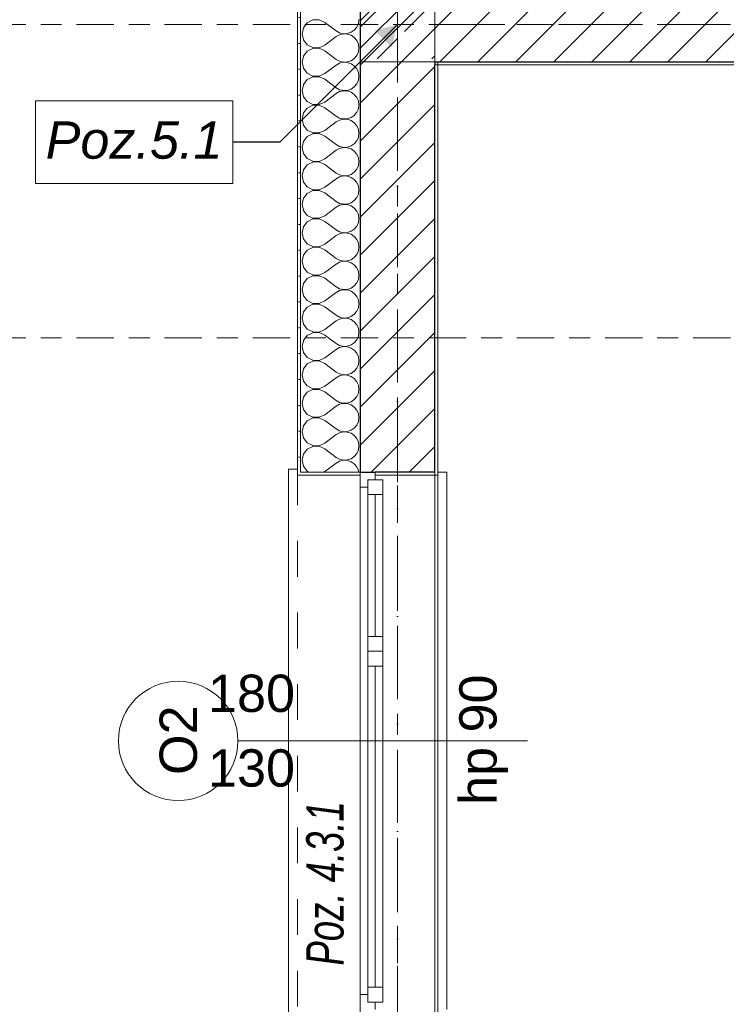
# Model space of a CAD drawing. Header units: millimetres. Extents: x -52968 to 399385, y -141133 to 110561.
# Tile 18 of 146: x 63839 to 66206, y -111775 to -108477. Entities that reach past the tile are written whole.
import ezdxf

# ---------------------------------------------------------------- set-up
doc = ezdxf.new("R2010")
doc.units = ezdxf.units.MM
for name, pattern in [('SIM-Wegliniec-21.07.2025-Parter$0$Kropki i Kreski', [360, 180, -90, 0, -90]), ('SIM-Wegliniec-21.07.2025-Parter$0$Przerywana', [240, 120, -120]), ('SIM-Wegliniec-21.07.2025-Parter$0$Przerywana długa', [390, 250, -140]), ('SIM-Wegliniec-21.07.2025-Parter$0$Przerywana podwójnie', [295, 125, -50, 70, -50]), ('SIM-Wegliniec-21.07.2025-Parter$0$SIM-Wegliniec-11.03.2025-Parter$0$Przerywana podwójnie', [295, 125, -50, 70, -50])]:
    doc.linetypes.add(name, pattern=pattern)
doc.layers.add('_xref', color=250, linetype='Continuous')
for name, color, linetype, lineweight in [('SIM-Wegliniec-21.07.2025-Parter$0$Nowe_A-Belki-Wieniec_Nr_pióra__69', 250, 'Continuous', 0), ('SIM-Wegliniec-21.07.2025-Parter$0$Nowe_A-Belki-Wieniec_Nr_pióra__90', 250, 'Continuous', 0), ('SIM-Wegliniec-21.07.2025-Parter$0$Nowe_A-Konstrukcja Opis_Nr_pióra__58', 250, 'Continuous', 0), ('SIM-Wegliniec-21.07.2025-Parter$0$Nowe_A-Konstrukcja_Nr_pióra__1', 250, 'Continuous', 0), ('SIM-Wegliniec-21.07.2025-Parter$0$Nowe_A-Osi_Nr_pióra__20', 250, 'Continuous', 0), ('SIM-Wegliniec-21.07.2025-Parter$0$Nowe_A-Posadzki_Nr_pióra__89', 250, 'Continuous', 0), ('SIM-Wegliniec-21.07.2025-Parter$0$Nowe_A-Płyta-Grunt_Nr_pióra__89', 250, 'Continuous', 0), ('SIM-Wegliniec-21.07.2025-Parter$0$Nowe_A-Strefy-Parter_Nr_pióra__94', 250, 'Continuous', 0), ('SIM-Wegliniec-21.07.2025-Parter$0$Nowe_A-Ściany-Wewnętrzne', 250, 'Continuous', 0), ('SIM-Wegliniec-21.07.2025-Parter$0$Nowe_A-Ściany-Wewnętrzne_Nr_pióra__27', 250, 'Continuous', 0), ('SIM-Wegliniec-21.07.2025-Parter$0$Nowe_A-Ściany-Wewnętrzne_Nr_pióra__47', 250, 'Continuous', 0), ('SIM-Wegliniec-21.07.2025-Parter$0$Nowe_A-Ściany-Zewnętrzne', 250, 'Continuous', 0), ('SIM-Wegliniec-21.07.2025-Parter$0$Nowe_A-Ściany-Zewnętrzne_Nr_pióra__174', 250, 'Continuous', 0), ('SIM-Wegliniec-21.07.2025-Parter$0$Nowe_A-Ściany-Zewnętrzne_Nr_pióra__27', 250, 'Continuous', 0), ('SIM-Wegliniec-21.07.2025-Parter$0$Nowe_A-Ściany-Zewnętrzne_Nr_pióra__47', 250, 'Continuous', 0), ('SIM-Wegliniec-21.07.2025-Parter$0$Nowe_A-Ściany-Zewnętrzne_Nr_pióra__67', 250, 'Continuous', 0), ('SIM-Wegliniec-21.07.2025-Parter$0$Nowe_Okna Archicada_Nr_pióra__23', 250, 'Continuous', 0), ('SIM-Wegliniec-21.07.2025-Parter$0$Nowe_Okna Archicada_Nr_pióra__27', 250, 'Continuous', 0), ('SIM-Wegliniec-21.07.2025-Parter$0$Nowe_Okna Archicada_Nr_pióra__3', 250, 'Continuous', 0), ('SIM-Wegliniec-21.07.2025-Parter$0$Nowe_Okna Archicada_Nr_pióra__47', 250, 'Continuous', 0), ('SIM-Wegliniec-21.07.2025-Parter$0$Nowe_SIM-Wegliniec-11.03.2025-Parter$0$Nowe_A-Osi_Nr_pióra__20_Nr_pióra__1', 250, 'Continuous', 0), ('SIM-Wegliniec-21.07.2025-Parter$0$Nowe_Znaczniki okien Archicada_Nr_pióra__2', 250, 'Continuous', 0), ('SIM-Wegliniec-21.07.2025-Parter$0$Nowe_Znaczniki okien Archicada_Nr_pióra__45', 250, 'Continuous', 0), ('SIM-Wegliniec-21.07.2025-Parter$0$Nowe_Znaczniki okien Archicada_Nr_pióra__7', 250, 'Continuous', 0)]:
    doc.layers.add(name, color=color, linetype=linetype, lineweight=lineweight)
doc.styles.add('SIM-Wegliniec-21.07.2025-Parter$0$STYL_AUTOMATYCZNY_1', font='arial.ttf')
doc.styles.add('SIM-Wegliniec-21.07.2025-Parter$0$STYL_AUTOMATYCZNY_3', font='arial.ttf')
doc.styles.add('SIM-Wegliniec-21.07.2025-Parter$0$STYL_AUTOMATYCZNY_6', font='arial.ttf', dxfattribs={"width": 0.7})
doc.dimstyles.new('SIM-Wegliniec-21.07.2025-Parter$0$STYL_AUTOMATYCZNY__9', dxfattribs={"dimtxt": 0.18, "dimasz": 76, "dimexe": 0.18, "dimexo": 0.0625, "dimgap": 0, "dimtad": 0, "dimtih": 1, "dimtoh": 1, "dimdec": 4, "dimzin": 0, "dimdsep": 46, "dimcen": 0.09, "dimadec": 0, "dimazin": 0, "dimtfac": 1, "dimtdec": 4, "dimtmove": 0, "dimatfit": 3, "dimldrblk": 'SIM-Wegliniec-21.07.2025-Parter$0$ARROWHEAD_16', "dimfxl": 1, "dimtolj": 1, "dimtzin": 0, "dimarcsym": 0})
pattern_1 = [(0, (0, 0), (0, 86.60254), [0, -50]), (0, (25, 43.3), (0, 86.60254), [0, -50])]
pattern_2 = [(45, (0, 0), (-63.63961, 63.63961), [])]

# ---------------------------------------------------------------- blocks, each defined once
blk = doc.blocks.new('SIM-Wegliniec-21.07.2025-Parter$0$ARROWHEAD_16')
at = {"linetype": 'Continuous', "lineweight": 0}
blk.add_hatch(color=0, dxfattribs=at).paths.add_polyline_path([(-0.9093, 0.525), (0, 0), (-0.9093, -0.525)])
at = {"color": 0, "linetype": 'Continuous', "lineweight": 0}
blk.add_line((0, 0), (-1, 0), dxfattribs=at)
blk = doc.blocks.new('SIM-Wegliniec-21.07.2025-Parter')
at = {"layer": 'SIM-Wegliniec-21.07.2025-Parter$0$Nowe_A-Konstrukcja_Nr_pióra__1', "linetype": 'Continuous', "lineweight": 13}
h = blk.add_hatch(dxfattribs=at)
h.set_pattern_fill('Beton_zbrojony', color=256, style=0, pattern_type=2)
h.set_pattern_definition([(45, (0, 0), (-91.92388, 91.92388), []), (45, (-45.96, 45.96), (-91.92388, 91.92388), [97.5, -32.5])])
h.paths.add_polyline_path([(65230.1, -108367.6), (64980.1, -108367.6), (64980.1, -108617.6), (65230.1, -108617.6)])
at = {"layer": 'SIM-Wegliniec-21.07.2025-Parter$0$Nowe_A-Ściany-Wewnętrzne', "linetype": 'Continuous', "lineweight": 0}
h = blk.add_hatch(dxfattribs=at)
h.set_pattern_fill('Bloczki_ceramiczne', color=256, style=0, pattern_type=2)
h.set_pattern_definition(pattern_2)
h.paths.add_polyline_path([(65240.1, -108617.6), (65240.1, -108367.6), (65230.1, -108367.6), (65230.1, -108617.6)])
h = blk.add_hatch(dxfattribs=at)
h.set_pattern_fill('Bloczki_ceramiczne', color=256, style=0, pattern_type=2)
h.set_pattern_definition(pattern_2)
h.paths.add_polyline_path([(67550.1, -108367.6), (65240.1, -108367.6), (65240.1, -108617.6), (67550.1, -108617.6)])
at = {"layer": 'SIM-Wegliniec-21.07.2025-Parter$0$Nowe_A-Ściany-Wewnętrzne', "linetype": 'Continuous', "lineweight": 0, "true_color": 0x000000}
h = blk.add_hatch(dxfattribs=at)
h.set_pattern_fill('Tynk', color=18, style=0, pattern_type=2)
h.set_pattern_definition(pattern_1)
h.paths.add_polyline_path([(65240.1, -108627.6), (65240.1, -108617.6), (65230.1, -108617.6), (65230.1, -108627.6)])
h = blk.add_hatch(dxfattribs=at)
h.set_pattern_fill('Tynk', color=18, style=0, pattern_type=2)
h.set_pattern_definition(pattern_1)
h.paths.add_polyline_path([(67540.1, -108617.6), (65240.1, -108617.6), (65240.1, -108627.6), (67540.1, -108627.6)])
at = {"layer": 'SIM-Wegliniec-21.07.2025-Parter$0$Nowe_A-Ściany-Zewnętrzne', "linetype": 'Continuous', "lineweight": 0}
h = blk.add_hatch(dxfattribs=at)
h.set_pattern_fill('Tynk', color=256, style=0, pattern_type=2)
h.set_pattern_definition(pattern_1)
h.paths.add_polyline_path([(64770.1, -109992.6), (64780.1, -109992.6), (64780.1, -107392.6), (64770.1, -107392.6)])
h = blk.add_hatch(dxfattribs=at)
h.set_pattern_fill('Bloczki_ceramiczne', color=256, style=0, pattern_type=2)
h.set_pattern_definition(pattern_2)
h.paths.add_polyline_path([(65230.1, -108617.6), (65230.1, -108367.6), (64980.1, -108367.6), (64980.1, -108617.6)])
h = blk.add_hatch(dxfattribs=at)
h.set_pattern_fill('Bloczki_ceramiczne', color=256, style=0, pattern_type=2)
h.set_pattern_definition(pattern_2)
h.paths.add_polyline_path([(64980.1, -109992.6), (65030.1, -109992.6), (65230.1, -109992.6), (65230.1, -108617.6), (64980.1, -108617.6)])
at = {"layer": 'SIM-Wegliniec-21.07.2025-Parter$0$Nowe_A-Ściany-Zewnętrzne', "linetype": 'Continuous', "lineweight": 0, "true_color": 0x000000}
h = blk.add_hatch(dxfattribs=at)
h.set_pattern_fill('Tynk', color=18, style=0, pattern_type=2)
h.set_pattern_definition(pattern_1)
h.paths.add_polyline_path([(65230.1, -109992.6), (65240.1, -109992.6), (65240.1, -108627.6), (65230.1, -108627.6)])
h = blk.add_hatch(dxfattribs=at)
h.set_pattern_fill('Tynk', color=18, style=0, pattern_type=2)
h.set_pattern_definition(pattern_1)
h.paths.add_polyline_path([(64770.1, -109992.6), (64770.1, -110002.6), (64980.1, -110002.6), (64980.1, -109992.6), (64780.1, -109992.6)])
h = blk.add_hatch(dxfattribs=at)
h.set_pattern_fill('Tynk', color=18, style=0, pattern_type=2)
h.set_pattern_definition(pattern_1)
h.paths.add_polyline_path([(65240.1, -110002.6), (65240.1, -109992.6), (65230.1, -109992.6), (65030.1, -109992.6), (65030.1, -110002.6)])
at = {"layer": 'SIM-Wegliniec-21.07.2025-Parter$0$Nowe_A-Belki-Wieniec_Nr_pióra__69', "linetype": 'SIM-Wegliniec-21.07.2025-Parter$0$Kropki i Kreski', "lineweight": 13}
for p, q in [((65105.1, -99042.6), (65105.1, -117042.6)), ((70505.1, -108492.6), (65105.1, -108492.6))]:
    blk.add_line(p, q, dxfattribs=at)
at = {"layer": 'SIM-Wegliniec-21.07.2025-Parter$0$Nowe_A-Belki-Wieniec_Nr_pióra__90', "linetype": 'SIM-Wegliniec-21.07.2025-Parter$0$Przerywana długa', "lineweight": 13}
for p, q in [((64980.1, -98917.6), (64980.1, -117167.6)), ((70380.1, -108617.6), (65230.1, -108617.6)), ((65230.1, -108617.6), (65230.1, -116917.6))]:
    blk.add_line(p, q, dxfattribs=at)
at = {"layer": 'SIM-Wegliniec-21.07.2025-Parter$0$Nowe_A-Konstrukcja Opis_Nr_pióra__58', "linetype": 'Continuous', "lineweight": 13, "flags": 128}
blk.add_lwpolyline([(63891.8, -108748.6), (64553.1, -108748.6), (64553.1, -109025), (63891.8, -109025)], close=True, dxfattribs=at)
at = {"layer": 'SIM-Wegliniec-21.07.2025-Parter$0$Nowe_A-Konstrukcja_Nr_pióra__1', "linetype": 'Continuous', "lineweight": 13, "flags": 128}
blk.add_lwpolyline([(65230.1, -108367.6), (64980.1, -108367.6), (64980.1, -108617.6), (65230.1, -108617.6)], close=True, dxfattribs=at)
at = {"layer": 'SIM-Wegliniec-21.07.2025-Parter$0$Nowe_A-Osi_Nr_pióra__20', "linetype": 'SIM-Wegliniec-21.07.2025-Parter$0$Przerywana podwójnie', "lineweight": 13}
for p, q in [((65105.1, -95582.5), (65105.1, -117792.3)), ((63144.7, -108492.6), (90961.9, -108492.6)), ((63144.7, -109542.6), (90961.9, -109542.6))]:
    blk.add_line(p, q, dxfattribs=at)
at = {"layer": 'SIM-Wegliniec-21.07.2025-Parter$0$Nowe_A-Posadzki_Nr_pióra__89', "linetype": 'Continuous', "lineweight": 13, "flags": 128}
blk.add_lwpolyline([(65240.1, -108617.6), (65240.1, -116907.6), (69435.1, -116907.6), (69435.1, -112387.6), (69435.1, -110552.6), (67550.1, -110552.6), (67550.1, -108617.6)], close=True, dxfattribs=at)
at = {"layer": 'SIM-Wegliniec-21.07.2025-Parter$0$Nowe_A-Płyta-Grunt_Nr_pióra__89', "linetype": 'Continuous', "lineweight": 13, "flags": 128}
blk.add_lwpolyline([(65230.1, -116917.6), (90780.1, -116917.6), (90780.1, -99167.6), (65230.1, -99167.6)], close=True, dxfattribs=at)
at = {"layer": 'SIM-Wegliniec-21.07.2025-Parter$0$Nowe_A-Strefy-Parter_Nr_pióra__94', "linetype": 'Continuous', "lineweight": 13, "flags": 128}
blk.add_lwpolyline([(67540.1, -108627.6), (65240.1, -108627.6), (65240.1, -112862.7), (67540.1, -112862.7), (67540.1, -111062.8), (67540.1, -110927.7)], close=True, dxfattribs=at)
at = {"layer": 'SIM-Wegliniec-21.07.2025-Parter$0$Nowe_A-Ściany-Wewnętrzne_Nr_pióra__27', "linetype": 'Continuous', "lineweight": 25}
blk.add_line((65240.1, -108617.6), (67550.1, -108617.6), dxfattribs=at)
at = {"layer": 'SIM-Wegliniec-21.07.2025-Parter$0$Nowe_A-Ściany-Wewnętrzne_Nr_pióra__47', "linetype": 'Continuous', "lineweight": 15, "flags": 128}
blk.add_lwpolyline([(65240.1, -108627.6), (67540.1, -108627.6)], dxfattribs=at)
at = {"layer": 'SIM-Wegliniec-21.07.2025-Parter$0$Nowe_A-Ściany-Zewnętrzne_Nr_pióra__174', "linetype": 'Continuous', "lineweight": 5}
for p, q in [((64821, -108477.6), (64802.3, -108486.9)), ((64841.9, -108477.1), (64821, -108477.6)), ((64861, -108485.7), (64841.9, -108477.1)), ((64973.5, -108489.2), (64975.3, -108476.2)), ((64789.4, -108503.4), (64784.8, -108523.8)), ((64802.3, -108486.9), (64789.4, -108503.4)), ((64861, -108485.7), (64899.1, -108514.3)), ((64899.1, -108514.3), (64910.6, -108520.6)), ((64949, -108518.8), (64959.8, -108511.3)), ((64959.8, -108511.3), (64968.2, -108501.2)), ((64968.2, -108501.2), (64973.5, -108489.2)), ((64784.8, -108523.8), (64789.4, -108544.2)), ((64789.4, -108544.2), (64802.3, -108560.7)), ((64861, -108561.9), (64899.1, -108533.3)), ((64910.6, -108527), (64899.1, -108533.3)), ((64910.6, -108520.6), (64923.4, -108523.6)), ((64923.4, -108524), (64910.6, -108527)), ((64923.4, -108523.6), (64936.5, -108523)), ((64936.5, -108524.6), (64923.4, -108524)), ((64936.5, -108523), (64949, -108518.8)), ((64949, -108528.8), (64936.5, -108524.6)), ((64959.8, -108536.3), (64949, -108528.8)), ((64968.2, -108546.4), (64959.8, -108536.3)), ((64973.5, -108558.4), (64968.2, -108546.4)), ((64802.3, -108582.2), (64789.4, -108598.6)), ((64802.3, -108560.7), (64821, -108570)), ((64821, -108572.8), (64802.3, -108582.2)), ((64821, -108570), (64841.9, -108570.5)), ((64841.9, -108572.4), (64821, -108572.8)), ((64841.9, -108570.5), (64861, -108561.9)), ((64861, -108581), (64841.9, -108572.4)), ((64861, -108581), (64899.1, -108609.5)), ((64975.3, -108571.4), (64973.5, -108558.4)), ((64973.5, -108584.4), (64975.3, -108571.4)), ((64789.4, -108598.6), (64784.8, -108619)), ((64899.1, -108609.5), (64910.6, -108615.9)), ((64910.6, -108615.9), (64923.4, -108618.9)), ((64936.5, -108618.2), (64949, -108614)), ((64949, -108614), (64959.8, -108606.6)), ((64959.8, -108606.6), (64968.2, -108596.5)), ((64968.2, -108596.5), (64973.5, -108584.4)), ((64784.8, -108619), (64789.4, -108639.5)), ((64789.4, -108639.5), (64802.3, -108655.9)), ((64861, -108657.1), (64899.1, -108628.6)), ((64910.6, -108622.2), (64899.1, -108628.6)), ((64923.4, -108619.2), (64910.6, -108622.2)), ((64923.4, -108618.9), (64936.5, -108618.2)), ((64936.5, -108619.9), (64923.4, -108619.2)), ((64949, -108624.1), (64936.5, -108619.9)), ((64959.8, -108631.5), (64949, -108624.1)), ((64968.2, -108641.6), (64959.8, -108631.5)), ((64973.5, -108653.7), (64968.2, -108641.6)), ((64802.3, -108677.4), (64789.4, -108693.9)), ((64802.3, -108655.9), (64821, -108665.3)), ((64821, -108668.1), (64802.3, -108677.4)), ((64821, -108665.3), (64841.9, -108665.7)), ((64841.9, -108667.6), (64821, -108668.1)), ((64841.9, -108665.7), (64861, -108657.1)), ((64861, -108676.2), (64841.9, -108667.6)), ((64861, -108676.2), (64899.1, -108704.8)), ((64968.2, -108691.7), (64973.5, -108679.7)), ((64975.3, -108666.7), (64973.5, -108653.7)), ((64973.5, -108679.7), (64975.3, -108666.7)), ((64789.4, -108693.9), (64784.8, -108714.3)), ((64784.8, -108714.3), (64789.4, -108734.7)), ((64899.1, -108704.8), (64910.6, -108711.1)), ((64910.6, -108711.1), (64923.4, -108714.1)), ((64923.4, -108714.5), (64910.6, -108717.5)), ((64923.4, -108714.1), (64936.5, -108713.5)), ((64936.5, -108715.1), (64923.4, -108714.5)), ((64936.5, -108713.5), (64949, -108709.3)), ((64949, -108719.3), (64936.5, -108715.1)), ((64949, -108709.3), (64959.8, -108701.8)), ((64959.8, -108701.8), (64968.2, -108691.7)), ((64789.4, -108734.7), (64802.3, -108751.2)), ((64861, -108752.4), (64899.1, -108723.8)), ((64910.6, -108717.5), (64899.1, -108723.8)), ((64959.8, -108726.8), (64949, -108719.3)), ((64968.2, -108736.9), (64959.8, -108726.8)), ((64973.5, -108748.9), (64968.2, -108736.9)), ((64975.3, -108761.9), (64973.5, -108748.9)), ((64802.3, -108772.6), (64789.4, -108789.1)), ((64802.3, -108751.2), (64821, -108760.5)), ((64821, -108763.3), (64802.3, -108772.6)), ((64821, -108760.5), (64841.9, -108760.9)), ((64841.9, -108762.9), (64821, -108763.3)), ((64841.9, -108760.9), (64861, -108752.4)), ((64861, -108771.4), (64841.9, -108762.9)), ((64861, -108771.4), (64899.1, -108800)), ((64968.2, -108786.9), (64973.5, -108774.9)), ((64973.5, -108774.9), (64975.3, -108761.9)), ((64789.4, -108789.1), (64784.8, -108809.5)), ((64784.8, -108809.5), (64789.4, -108829.9)), ((64899.1, -108800), (64910.6, -108806.4)), ((64910.6, -108812.7), (64899.1, -108819)), ((64910.6, -108806.4), (64923.4, -108809.3)), ((64923.4, -108809.7), (64910.6, -108812.7)), ((64923.4, -108809.3), (64936.5, -108808.7)), ((64936.5, -108810.4), (64923.4, -108809.7)), ((64936.5, -108808.7), (64949, -108804.5)), ((64949, -108814.6), (64936.5, -108810.4)), ((64949, -108804.5), (64959.8, -108797.1)), ((64959.8, -108822), (64949, -108814.6)), ((64959.8, -108797.1), (64968.2, -108786.9)), ((64789.4, -108829.9), (64802.3, -108846.4)), ((64802.3, -108846.4), (64821, -108855.8)), ((64841.9, -108856.2), (64861, -108847.6)), ((64861, -108847.6), (64899.1, -108819)), ((64968.2, -108832.1), (64959.8, -108822)), ((64973.5, -108844.1), (64968.2, -108832.1)), ((64975.3, -108857.1), (64973.5, -108844.1)), ((64802.3, -108867.9), (64789.4, -108884.4)), ((64821, -108858.5), (64802.3, -108867.9)), ((64821, -108855.8), (64841.9, -108856.2)), ((64841.9, -108858.1), (64821, -108858.5)), ((64861, -108866.7), (64841.9, -108858.1)), ((64861, -108866.7), (64899.1, -108895.2)), ((64968.2, -108882.2), (64973.5, -108870.2)), ((64973.5, -108870.2), (64975.3, -108857.1)), ((64789.4, -108884.4), (64784.8, -108904.8)), ((64784.8, -108904.8), (64789.4, -108925.2)), ((64899.1, -108895.2), (64910.6, -108901.6)), ((64910.6, -108907.9), (64899.1, -108914.3)), ((64910.6, -108901.6), (64923.4, -108904.6)), ((64923.4, -108905), (64910.6, -108907.9)), ((64923.4, -108904.6), (64936.5, -108903.9)), ((64936.5, -108905.6), (64923.4, -108905)), ((64936.5, -108903.9), (64949, -108899.7)), ((64949, -108909.8), (64936.5, -108905.6)), ((64949, -108899.7), (64959.8, -108892.3)), ((64959.8, -108917.2), (64949, -108909.8)), ((64959.8, -108892.3), (64968.2, -108882.2)), ((64789.4, -108925.2), (64802.3, -108941.6)), ((64802.3, -108941.6), (64821, -108951)), ((64841.9, -108951.4), (64861, -108942.9)), ((64861, -108942.9), (64899.1, -108914.3)), ((64968.2, -108927.3), (64959.8, -108917.2)), ((64973.5, -108939.4), (64968.2, -108927.3)), ((64975.3, -108952.4), (64973.5, -108939.4)), ((64789.4, -108979.6), (64784.8, -109000)), ((64802.3, -108963.1), (64789.4, -108979.6)), ((64821, -108953.8), (64802.3, -108963.1)), ((64821, -108951), (64841.9, -108951.4)), ((64841.9, -108953.3), (64821, -108953.8)), ((64861, -108961.9), (64841.9, -108953.3)), ((64861, -108961.9), (64899.1, -108990.5)), ((64959.8, -108987.5), (64968.2, -108977.4)), ((64968.2, -108977.4), (64973.5, -108965.4)), ((64973.5, -108965.4), (64975.3, -108952.4)), ((64784.8, -109000), (64789.4, -109020.4)), ((64861, -109038.1), (64899.1, -109009.5)), ((64899.1, -108990.5), (64910.6, -108996.8)), ((64910.6, -109003.2), (64899.1, -109009.5)), ((64910.6, -108996.8), (64923.4, -108999.8)), ((64923.4, -109000.2), (64910.6, -109003.2)), ((64923.4, -108999.8), (64936.5, -108999.2)), ((64936.5, -109000.8), (64923.4, -109000.2)), ((64936.5, -108999.2), (64949, -108995)), ((64949, -109005), (64936.5, -109000.8)), ((64949, -108995), (64959.8, -108987.5)), ((64959.8, -109012.5), (64949, -109005)), ((64968.2, -109022.6), (64959.8, -109012.5)), ((64789.4, -109020.4), (64802.3, -109036.9)), ((64802.3, -109036.9), (64821, -109046.2)), ((64841.9, -109046.7), (64861, -109038.1)), ((64973.5, -109034.6), (64968.2, -109022.6)), ((64975.3, -109047.6), (64973.5, -109034.6)), ((64789.4, -109074.8), (64784.8, -109095.2)), ((64802.3, -109058.4), (64789.4, -109074.8)), ((64821, -109049), (64802.3, -109058.4)), ((64821, -109046.2), (64841.9, -109046.7)), ((64841.9, -109048.6), (64821, -109049)), ((64861, -109057.1), (64841.9, -109048.6)), ((64861, -109057.1), (64899.1, -109085.7)), ((64959.8, -109082.8), (64968.2, -109072.7)), ((64968.2, -109072.7), (64973.5, -109060.6)), ((64973.5, -109060.6), (64975.3, -109047.6)), ((64784.8, -109095.2), (64789.4, -109115.6)), ((64861, -109133.3), (64899.1, -109104.8)), ((64899.1, -109085.7), (64910.6, -109092.1)), ((64910.6, -109098.4), (64899.1, -109104.8)), ((64910.6, -109092.1), (64923.4, -109095)), ((64923.4, -109095.4), (64910.6, -109098.4)), ((64923.4, -109095), (64936.5, -109094.4)), ((64936.5, -109096.1), (64923.4, -109095.4)), ((64936.5, -109094.4), (64949, -109090.2)), ((64949, -109100.3), (64936.5, -109096.1)), ((64949, -109090.2), (64959.8, -109082.8)), ((64959.8, -109107.7), (64949, -109100.3)), ((64968.2, -109117.8), (64959.8, -109107.7)), ((64789.4, -109115.6), (64802.3, -109132.1)), ((64802.3, -109132.1), (64821, -109141.5)), ((64821, -109144.2), (64802.3, -109153.6)), ((64821, -109141.5), (64841.9, -109141.9)), ((64841.9, -109143.8), (64821, -109144.2)), ((64841.9, -109141.9), (64861, -109133.3)), ((64861, -109152.4), (64841.9, -109143.8)), ((64973.5, -109129.8), (64968.2, -109117.8)), ((64975.3, -109142.9), (64973.5, -109129.8)), ((64973.5, -109155.9), (64975.3, -109142.9)), ((64789.4, -109170.1), (64784.8, -109190.5)), ((64802.3, -109153.6), (64789.4, -109170.1)), ((64861, -109152.4), (64899.1, -109181)), ((64959.8, -109178), (64968.2, -109167.9)), ((64968.2, -109167.9), (64973.5, -109155.9)), ((64784.8, -109190.5), (64789.4, -109210.9)), ((64789.4, -109210.9), (64802.3, -109227.4)), ((64861, -109228.6), (64899.1, -109200)), ((64899.1, -109181), (64910.6, -109187.3)), ((64910.6, -109193.6), (64899.1, -109200)), ((64910.6, -109187.3), (64923.4, -109190.3)), ((64923.4, -109190.7), (64910.6, -109193.6)), ((64923.4, -109190.3), (64936.5, -109189.6)), ((64936.5, -109191.3), (64923.4, -109190.7)), ((64936.5, -109189.6), (64949, -109185.4)), ((64949, -109195.5), (64936.5, -109191.3)), ((64949, -109185.4), (64959.8, -109178)), ((64959.8, -109202.9), (64949, -109195.5)), ((64968.2, -109213.1), (64959.8, -109202.9)), ((64802.3, -109227.4), (64821, -109236.7)), ((64821, -109239.5), (64802.3, -109248.8)), ((64821, -109236.7), (64841.9, -109237.1)), ((64841.9, -109239.1), (64821, -109239.5)), ((64841.9, -109237.1), (64861, -109228.6)), ((64861, -109247.6), (64841.9, -109239.1)), ((64973.5, -109225.1), (64968.2, -109213.1)), ((64975.3, -109238.1), (64973.5, -109225.1)), ((64973.5, -109251.1), (64975.3, -109238.1)), ((64789.4, -109265.3), (64784.8, -109285.7)), ((64802.3, -109248.8), (64789.4, -109265.3)), ((64861, -109247.6), (64899.1, -109276.2)), ((64899.1, -109276.2), (64910.6, -109282.5)), ((64949, -109280.7), (64959.8, -109273.2)), ((64959.8, -109273.2), (64968.2, -109263.1)), ((64968.2, -109263.1), (64973.5, -109251.1)), ((64784.8, -109285.7), (64789.4, -109306.1)), ((64789.4, -109306.1), (64802.3, -109322.6)), ((64861, -109323.8), (64899.1, -109295.2)), ((64910.6, -109288.9), (64899.1, -109295.2)), ((64910.6, -109282.5), (64923.4, -109285.5)), ((64923.4, -109285.9), (64910.6, -109288.9)), ((64923.4, -109285.5), (64936.5, -109284.9)), ((64936.5, -109286.5), (64923.4, -109285.9)), ((64936.5, -109284.9), (64949, -109280.7)), ((64949, -109290.7), (64936.5, -109286.5)), ((64959.8, -109298.2), (64949, -109290.7)), ((64968.2, -109308.3), (64959.8, -109298.2)), ((64973.5, -109320.3), (64968.2, -109308.3)), ((64802.3, -109322.6), (64821, -109331.9)), ((64821, -109334.7), (64802.3, -109344.1)), ((64821, -109331.9), (64841.9, -109332.4)), ((64841.9, -109334.3), (64821, -109334.7)), ((64841.9, -109332.4), (64861, -109323.8)), ((64861, -109342.9), (64841.9, -109334.3)), ((64861, -109342.9), (64899.1, -109371.4)), ((64975.3, -109333.3), (64973.5, -109320.3)), ((64973.5, -109346.3), (64975.3, -109333.3)), ((64789.4, -109360.5), (64784.8, -109381)), ((64802.3, -109344.1), (64789.4, -109360.5)), ((64899.1, -109371.4), (64910.6, -109377.8)), ((64949, -109375.9), (64959.8, -109368.5)), ((64959.8, -109368.5), (64968.2, -109358.4)), ((64968.2, -109358.4), (64973.5, -109346.3)), ((64784.8, -109381), (64789.4, -109401.4)), ((64789.4, -109401.4), (64802.3, -109417.8)), ((64861, -109419), (64899.1, -109390.5)), ((64910.6, -109384.1), (64899.1, -109390.5)), ((64910.6, -109377.8), (64923.4, -109380.8)), ((64923.4, -109381.1), (64910.6, -109384.1)), ((64923.4, -109380.8), (64936.5, -109380.1)), ((64936.5, -109381.8), (64923.4, -109381.1)), ((64936.5, -109380.1), (64949, -109375.9)), ((64949, -109386), (64936.5, -109381.8)), ((64959.8, -109393.4), (64949, -109386)), ((64968.2, -109403.5), (64959.8, -109393.4)), ((64973.5, -109415.6), (64968.2, -109403.5)), ((64802.3, -109439.3), (64789.4, -109455.8)), ((64802.3, -109417.8), (64821, -109427.2)), ((64821, -109430), (64802.3, -109439.3)), ((64821, -109427.2), (64841.9, -109427.6)), ((64841.9, -109429.5), (64821, -109430)), ((64841.9, -109427.6), (64861, -109419)), ((64861, -109438.1), (64841.9, -109429.5)), ((64861, -109438.1), (64899.1, -109466.7)), ((64968.2, -109453.6), (64973.5, -109441.6)), ((64975.3, -109428.6), (64973.5, -109415.6)), ((64973.5, -109441.6), (64975.3, -109428.6)), ((64789.4, -109455.8), (64784.8, -109476.2)), ((64899.1, -109466.7), (64910.6, -109473)), ((64910.6, -109473), (64923.4, -109476)), ((64936.5, -109475.4), (64949, -109471.2)), ((64949, -109471.2), (64959.8, -109463.7)), ((64959.8, -109463.7), (64968.2, -109453.6)), ((64784.8, -109476.2), (64789.4, -109496.6)), ((64789.4, -109496.6), (64802.3, -109513.1)), ((64861, -109514.3), (64899.1, -109485.7)), ((64910.6, -109479.4), (64899.1, -109485.7)), ((64923.4, -109476.4), (64910.6, -109479.4)), ((64923.4, -109476), (64936.5, -109475.4)), ((64936.5, -109477), (64923.4, -109476.4)), ((64949, -109481.2), (64936.5, -109477)), ((64959.8, -109488.7), (64949, -109481.2)), ((64968.2, -109498.8), (64959.8, -109488.7)), ((64973.5, -109510.8), (64968.2, -109498.8)), ((64802.3, -109534.6), (64789.4, -109551)), ((64802.3, -109513.1), (64821, -109522.4)), ((64821, -109525.2), (64802.3, -109534.6)), ((64821, -109522.4), (64841.9, -109522.9)), ((64841.9, -109524.8), (64821, -109525.2)), ((64841.9, -109522.9), (64861, -109514.3)), ((64861, -109533.3), (64841.9, -109524.8)), ((64861, -109533.3), (64899.1, -109561.9)), ((64968.2, -109548.8), (64973.5, -109536.8)), ((64975.3, -109523.8), (64973.5, -109510.8)), ((64973.5, -109536.8), (64975.3, -109523.8)), ((64789.4, -109551), (64784.8, -109571.4)), ((64784.8, -109571.4), (64789.4, -109591.8)), ((64899.1, -109561.9), (64910.6, -109568.3)), ((64910.6, -109568.3), (64923.4, -109571.2)), ((64923.4, -109571.6), (64910.6, -109574.6)), ((64923.4, -109571.2), (64936.5, -109570.6)), ((64936.5, -109572.3), (64923.4, -109571.6)), ((64936.5, -109570.6), (64949, -109566.4)), ((64949, -109576.5), (64936.5, -109572.3)), ((64949, -109566.4), (64959.8, -109559)), ((64959.8, -109559), (64968.2, -109548.8)), ((64789.4, -109591.8), (64802.3, -109608.3)), ((64861, -109609.5), (64899.1, -109581)), ((64910.6, -109574.6), (64899.1, -109581)), ((64959.8, -109583.9), (64949, -109576.5)), ((64968.2, -109594), (64959.8, -109583.9)), ((64973.5, -109606), (64968.2, -109594)), ((64975.3, -109619), (64973.5, -109606)), ((64802.3, -109629.8), (64789.4, -109646.3)), ((64802.3, -109608.3), (64821, -109617.7)), ((64821, -109620.4), (64802.3, -109629.8)), ((64821, -109617.7), (64841.9, -109618.1)), ((64841.9, -109620), (64821, -109620.4)), ((64841.9, -109618.1), (64861, -109609.5)), ((64861, -109628.6), (64841.9, -109620)), ((64861, -109628.6), (64899.1, -109657.1)), ((64968.2, -109644.1), (64973.5, -109632.1)), ((64973.5, -109632.1), (64975.3, -109619)), ((64789.4, -109646.3), (64784.8, -109666.7)), ((64784.8, -109666.7), (64789.4, -109687.1)), ((64899.1, -109657.1), (64910.6, -109663.5)), ((64910.6, -109669.8), (64899.1, -109676.2)), ((64910.6, -109663.5), (64923.4, -109666.5)), ((64923.4, -109666.9), (64910.6, -109669.8)), ((64923.4, -109666.5), (64936.5, -109665.8)), ((64936.5, -109667.5), (64923.4, -109666.9)), ((64936.5, -109665.8), (64949, -109661.6)), ((64949, -109671.7), (64936.5, -109667.5)), ((64949, -109661.6), (64959.8, -109654.2)), ((64959.8, -109679.1), (64949, -109671.7)), ((64959.8, -109654.2), (64968.2, -109644.1)), ((64789.4, -109687.1), (64802.3, -109703.5)), ((64802.3, -109703.5), (64821, -109712.9)), ((64841.9, -109713.3), (64861, -109704.8)), ((64861, -109704.8), (64899.1, -109676.2)), ((64968.2, -109689.3), (64959.8, -109679.1)), ((64973.5, -109701.3), (64968.2, -109689.3)), ((64975.3, -109714.3), (64973.5, -109701.3)), ((64802.3, -109725), (64789.4, -109741.5)), ((64821, -109715.7), (64802.3, -109725)), ((64821, -109712.9), (64841.9, -109713.3)), ((64841.9, -109715.2), (64821, -109715.7)), ((64861, -109723.8), (64841.9, -109715.2)), ((64861, -109723.8), (64899.1, -109752.4)), ((64968.2, -109739.3), (64973.5, -109727.3)), ((64973.5, -109727.3), (64975.3, -109714.3)), ((64789.4, -109741.5), (64784.8, -109761.9)), ((64784.8, -109761.9), (64789.4, -109782.3)), ((64861, -109800), (64899.1, -109771.4)), ((64899.1, -109752.4), (64910.6, -109758.7)), ((64910.6, -109765.1), (64899.1, -109771.4)), ((64910.6, -109758.7), (64923.4, -109761.7)), ((64923.4, -109762.1), (64910.6, -109765.1)), ((64923.4, -109761.7), (64936.5, -109761.1)), ((64936.5, -109762.7), (64923.4, -109762.1)), ((64936.5, -109761.1), (64949, -109756.9)), ((64949, -109766.9), (64936.5, -109762.7)), ((64949, -109756.9), (64959.8, -109749.4)), ((64959.8, -109774.4), (64949, -109766.9)), ((64959.8, -109749.4), (64968.2, -109739.3)), ((64789.4, -109782.3), (64802.3, -109798.8)), ((64802.3, -109798.8), (64821, -109808.1)), ((64841.9, -109808.6), (64861, -109800)), ((64968.2, -109784.5), (64959.8, -109774.4)), ((64973.5, -109796.5), (64968.2, -109784.5)), ((64975.3, -109809.5), (64973.5, -109796.5)), ((64789.4, -109836.7), (64784.8, -109857.1)), ((64802.3, -109820.3), (64789.4, -109836.7)), ((64821, -109810.9), (64802.3, -109820.3)), ((64821, -109808.1), (64841.9, -109808.6)), ((64841.9, -109810.5), (64821, -109810.9)), ((64861, -109819), (64841.9, -109810.5)), ((64861, -109819), (64899.1, -109847.6)), ((64959.8, -109844.7), (64968.2, -109834.6)), ((64968.2, -109834.6), (64973.5, -109822.5)), ((64973.5, -109822.5), (64975.3, -109809.5)), ((64784.8, -109857.1), (64789.4, -109877.5)), ((64861, -109895.2), (64899.1, -109866.7)), ((64899.1, -109847.6), (64910.6, -109854)), ((64910.6, -109860.3), (64899.1, -109866.7)), ((64910.6, -109854), (64923.4, -109857)), ((64923.4, -109857.3), (64910.6, -109860.3)), ((64923.4, -109857), (64936.5, -109856.3)), ((64936.5, -109858), (64923.4, -109857.3)), ((64936.5, -109856.3), (64949, -109852.1)), ((64949, -109862.2), (64936.5, -109858)), ((64949, -109852.1), (64959.8, -109844.7)), ((64959.8, -109869.6), (64949, -109862.2)), ((64968.2, -109879.7), (64959.8, -109869.6)), ((64789.4, -109877.5), (64802.3, -109894)), ((64802.3, -109894), (64821, -109903.4)), ((64821, -109903.4), (64841.9, -109903.8)), ((64841.9, -109903.8), (64861, -109895.2)), ((64973.5, -109891.7), (64968.2, -109879.7)), ((64975.3, -109904.8), (64973.5, -109891.7)), ((64789.4, -109932), (64784.8, -109952.4)), ((64802.3, -109915.5), (64789.4, -109932)), ((64821, -109906.2), (64802.3, -109915.5)), ((64841.9, -109905.7), (64821, -109906.2)), ((64861, -109914.3), (64841.9, -109905.7)), ((64861, -109914.3), (64899.1, -109942.9)), ((64959.8, -109939.9), (64968.2, -109929.8)), ((64968.2, -109929.8), (64973.5, -109917.8)), ((64973.5, -109917.8), (64975.3, -109904.8)), ((64784.8, -109952.4), (64789.4, -109972.8)), ((64861, -109990.5), (64899.1, -109961.9)), ((64899.1, -109942.9), (64910.6, -109949.2)), ((64910.6, -109955.5), (64899.1, -109961.9)), ((64910.6, -109949.2), (64923.4, -109952.2)), ((64923.4, -109952.6), (64910.6, -109955.5)), ((64923.4, -109952.2), (64936.5, -109951.6)), ((64936.5, -109953.2), (64923.4, -109952.6)), ((64936.5, -109951.6), (64949, -109947.4)), ((64949, -109957.4), (64936.5, -109953.2)), ((64949, -109947.4), (64959.8, -109939.9)), ((64959.8, -109964.8), (64949, -109957.4)), ((64968.2, -109975), (64959.8, -109964.8)), ((64789.4, -109972.8), (64802.3, -109989.3)), ((64802.3, -109989.3), (64809, -109992.6)), ((64856.3, -109992.6), (64861, -109990.5)), ((64973.5, -109987), (64968.2, -109975)), ((64974.3, -109992.6), (64973.5, -109987))]:
    blk.add_line(p, q, dxfattribs=at)
at = {"layer": 'SIM-Wegliniec-21.07.2025-Parter$0$Nowe_A-Ściany-Zewnętrzne_Nr_pióra__27', "linetype": 'Continuous', "lineweight": 25}
for p, q in [((64980.1, -108367.6), (64980.1, -108617.6)), ((64980.1, -108617.6), (64980.1, -109992.6)), ((65230.1, -108617.6), (65230.1, -108627.6)), ((65230.1, -108617.6), (65240.1, -108617.6)), ((65230.1, -108617.6), (65230.1, -108627.6)), ((65230.1, -109992.6), (65230.1, -108627.6)), ((64980.1, -109992.6), (65030.1, -109992.6)), ((65230.1, -109992.6), (65030.1, -109992.6))]:
    blk.add_line(p, q, dxfattribs=at)
at = {"layer": 'SIM-Wegliniec-21.07.2025-Parter$0$Nowe_A-Ściany-Zewnętrzne_Nr_pióra__47', "linetype": 'Continuous', "lineweight": 15}
for p, q in [((65230.1, -108627.6), (65240.1, -108627.6)), ((65230.1, -108627.6), (65240.1, -108627.6)), ((64770.1, -109992.6), (64770.1, -109982.6)), ((64770.1, -109992.6), (64770.1, -110002.6)), ((64980.1, -109992.6), (64980.1, -110002.6)), ((65030.1, -109992.6), (65030.1, -110002.6)), ((65240.1, -109992.6), (65240.1, -110002.6)), ((64980.1, -110002.6), (64770.1, -110002.6)), ((65030.1, -110002.6), (65240.1, -110002.6))]:
    blk.add_line(p, q, dxfattribs=at)
at = {"layer": 'SIM-Wegliniec-21.07.2025-Parter$0$Nowe_A-Ściany-Zewnętrzne_Nr_pióra__47', "linetype": 'Continuous', "lineweight": 15, "flags": 128}
for points in [[(64770.1, -107392.6), (64770.1, -109992.6)], [(65240.1, -109992.6), (65240.1, -108627.6)]]:
    blk.add_lwpolyline(points, dxfattribs=at)
at = {"layer": 'SIM-Wegliniec-21.07.2025-Parter$0$Nowe_A-Ściany-Zewnętrzne_Nr_pióra__67', "linetype": 'Continuous', "lineweight": 13}
for p, q in [((64780.1, -107392.6), (64780.1, -109992.6)), ((64780.1, -109992.6), (64980.1, -109992.6))]:
    blk.add_line(p, q, dxfattribs=at)
at = {"layer": 'SIM-Wegliniec-21.07.2025-Parter$0$Nowe_Okna Archicada_Nr_pióra__23', "linetype": 'Continuous', "lineweight": 15}
for p, q in [((64980.1, -109992.6), (64980.1, -110042.6)), ((65030.1, -110017.6), (65030.1, -109992.6)), ((65005.1, -110042.6), (65005.1, -110017.6)), ((65005.1, -110017.6), (65030.1, -110017.6)), ((65005.1, -110017.6), (65005.1, -110067.6)), ((65055.1, -110017.6), (65005.1, -110017.6)), ((65055.1, -110067.6), (65055.1, -110017.6)), ((64980.1, -110042.6), (65005.1, -110042.6)), ((65005.1, -110067.6), (65055.1, -110067.6)), ((65005.1, -110067.6), (65005.1, -110542.6)), ((65030.1, -110542.6), (65030.1, -110067.6)), ((65055.1, -110542.6), (65055.1, -110067.6)), ((65055.1, -110542.6), (65005.1, -110542.6)), ((65005.1, -110542.6), (65005.1, -110592.6)), ((65055.1, -110592.6), (65055.1, -110542.6)), ((65005.1, -110592.6), (65005.1, -110642.6)), ((65055.1, -110592.6), (65005.1, -110592.6)), ((65005.1, -110592.6), (65055.1, -110592.6)), ((65055.1, -110642.6), (65055.1, -110592.6)), ((65005.1, -110642.6), (65055.1, -110642.6)), ((65005.1, -110642.6), (65005.1, -111717.6)), ((65030.1, -111717.6), (65030.1, -110642.6)), ((65055.1, -111717.6), (65055.1, -110642.6)), ((65055.1, -111717.6), (65005.1, -111717.6)), ((65005.1, -111717.6), (65005.1, -111767.6)), ((65055.1, -111767.6), (65055.1, -111717.6)), ((65005.1, -111742.6), (64980.1, -111742.6)), ((64980.1, -111742.6), (64980.1, -111792.6)), ((65005.1, -111767.6), (65005.1, -111742.6)), ((65030.1, -111767.6), (65005.1, -111767.6)), ((65005.1, -111767.6), (65055.1, -111767.6)), ((65030.1, -111792.6), (65030.1, -111767.6))]:
    blk.add_line(p, q, dxfattribs=at)
at = {"layer": 'SIM-Wegliniec-21.07.2025-Parter$0$Nowe_Okna Archicada_Nr_pióra__27', "linetype": 'Continuous', "lineweight": 25}
blk.add_line((64980.1, -109992.6), (65030.1, -109992.6), dxfattribs=at)
blk.add_line((64980.1, -109992.6), (65030.1, -109992.6), dxfattribs=at)
at = {"layer": 'SIM-Wegliniec-21.07.2025-Parter$0$Nowe_Okna Archicada_Nr_pióra__3', "linetype": 'Continuous', "lineweight": 13}
for p, q in [((64740.1, -111802.6), (64740.1, -109982.6)), ((64740.1, -109982.6), (64770.1, -109982.6)), ((65270.1, -109992.6), (65240.1, -109992.6)), ((65270.1, -111792.6), (65270.1, -109992.6)), ((64980.1, -110042.6), (64980.1, -110592.6)), ((65055.1, -110542.6), (65055.1, -110067.6)), ((64980.1, -110592.6), (64980.1, -111742.6)), ((65055.1, -111717.6), (65055.1, -110642.6))]:
    blk.add_line(p, q, dxfattribs=at)
at = {"layer": 'SIM-Wegliniec-21.07.2025-Parter$0$Nowe_Okna Archicada_Nr_pióra__3', "linetype": 'SIM-Wegliniec-21.07.2025-Parter$0$Przerywana', "lineweight": 13}
for p, q in [((64770.1, -111782.6), (64770.1, -110002.6)), ((65240.1, -111782.6), (65240.1, -110002.6))]:
    blk.add_line(p, q, dxfattribs=at)
at = {"layer": 'SIM-Wegliniec-21.07.2025-Parter$0$Nowe_Okna Archicada_Nr_pióra__47', "linetype": 'Continuous', "lineweight": 15}
for p, q in [((64770.1, -109992.6), (64770.1, -109982.6)), ((64770.1, -109992.6), (64770.1, -110002.6)), ((65240.1, -109992.6), (65240.1, -110002.6)), ((64980.1, -110002.6), (64770.1, -110002.6)), ((65030.1, -110002.6), (65240.1, -110002.6))]:
    blk.add_line(p, q, dxfattribs=at)
at = {"layer": 'SIM-Wegliniec-21.07.2025-Parter$0$Nowe_SIM-Wegliniec-11.03.2025-Parter$0$Nowe_A-Osi_Nr_pióra__20_Nr_pióra__1', "linetype": 'SIM-Wegliniec-21.07.2025-Parter$0$SIM-Wegliniec-11.03.2025-Parter$0$Przerywana podwójnie', "lineweight": 13}
blk.add_line((65105.1, -95582.5), (65105.1, -117792.3), dxfattribs=at)
at = {"layer": 'SIM-Wegliniec-21.07.2025-Parter$0$Nowe_Znaczniki okien Archicada_Nr_pióra__2', "linetype": 'Continuous', "lineweight": 13, "flags": 128}
blk.add_lwpolyline([(64370.1, -110692.6, 1), (64370.1, -111092.6, 1)], format="xyb", close=True, dxfattribs=at)
at = {"layer": 'SIM-Wegliniec-21.07.2025-Parter$0$Nowe_Znaczniki okien Archicada_Nr_pióra__45', "linetype": 'Continuous', "lineweight": 15}
blk.add_line((64570.1, -110892.6), (65540.1, -110892.6), dxfattribs=at)
at = {"layer": 'SIM-Wegliniec-21.07.2025-Parter$0$Nowe_A-Konstrukcja Opis_Nr_pióra__58', "linetype": 'Continuous', "lineweight": 13, "char_height": 125}
for s, insert, attachment_point, rotation, style in [('\\A1;{\\pqc;\\fArial|b0|i1|c238|p0;\\W1.000000;Poz.\\fArial|b0|i1|c238|p0;\\W1.000000;5\\fArial|b0|i1|c238|p0;\\W1.000000;.1}', (64222.4, -108880.7), 5, 359.9999, 'SIM-Wegliniec-21.07.2025-Parter$0$STYL_AUTOMATYCZNY_3'), ('\\A1;{\\pql;\\fArial|b0|i1|c238|p0;\\W0.700000;Poz. 4.3.1}', (64925.7, -111645.2), 7, 90, 'SIM-Wegliniec-21.07.2025-Parter$0$STYL_AUTOMATYCZNY_6')]:
    blk.add_mtext(s, dxfattribs=dict(at, insert=insert, attachment_point=attachment_point, rotation=rotation, style=style))
at = {"layer": 'SIM-Wegliniec-21.07.2025-Parter$0$Nowe_Znaczniki okien Archicada_Nr_pióra__7', "lineweight": 13, "char_height": 125, "attachment_point": 7, "style": 'SIM-Wegliniec-21.07.2025-Parter$0$STYL_AUTOMATYCZNY_1'}
for s, insert in [('\\A1;{\\pql;\\pt0;\\fArial|b0|i0|c238|p0;\\W1.000000;180\\fArial|b0|i0|c238|p0;\\W1.000000;\\A1{\\H.66x;\\S^  ;}\\fArial|b0|i0|c238|p0;\\W1.000000;\\fArial|b0|i0|c238|p0;\\W1.000000;}', (64470.1, -110832.2)), ('\\A1;{\\pql;\\pt0;\\fArial|b0|i0|c238|p0;\\W1.000000;130\\fArial|b0|i0|c238|p0;\\W1.000000;\\A1{\\H.66x;\\S^  ;}\\fArial|b0|i0|c238|p0;\\W1.000000;\\fArial|b0|i0|c238|p0;\\W1.000000;}', (64470.1, -111082.3))]:
    blk.add_mtext(s, dxfattribs=dict(at, insert=insert))
at = {"layer": 'SIM-Wegliniec-21.07.2025-Parter$0$Nowe_Znaczniki okien Archicada_Nr_pióra__7', "lineweight": 13, "char_height": 125, "attachment_point": 7, "rotation": 90, "style": 'SIM-Wegliniec-21.07.2025-Parter$0$STYL_AUTOMATYCZNY_1'}
for s, insert in [('\\A1;{\\pql;\\pt0;\\fArial|b0|i0|c238|p0;\\W1.000000;hp 90\\fArial|b0|i0|c238|p0;\\W1.000000;\\A1{\\H.66x;\\S^  ;}\\fArial|b0|i0|c238|p0;\\W1.000000;\\fArial|b0|i0|c238|p0;\\W1.000000;}', (65474.1, -111107.1)), ('\\A1;{\\pql;\\pt0;\\fArial|b0|i0|c238|p0;\\W1.000000;O2\\fArial|b0|i0|c238|p0;\\W1.000000;\\fArial|b0|i0|c238|p0;\\W1.000000;\\fArial|b0|i0|c238|p0;\\W1.000000;}', (64434.7, -111006.9))]:
    blk.add_mtext(s, dxfattribs=dict(at, insert=insert))
at = {"layer": 'SIM-Wegliniec-21.07.2025-Parter$0$Nowe_A-Konstrukcja Opis_Nr_pióra__58', "linetype": 'Continuous', "lineweight": 13, "annotation_type": 0, "has_hookline": 1, "hookline_direction": 1, "text_width": 574.1, "horizontal_direction": (1, -1e-06, 0)}
blk.add_leader([(65105.1, -108492.6), (64710.9, -108886.8), (64553.1, -108886.8)], dimstyle='SIM-Wegliniec-21.07.2025-Parter$0$STYL_AUTOMATYCZNY__9', dxfattribs=at)

msp = doc.modelspace()

# ---------------------------------------------------------------- block references
at = {"layer": '_xref'}
msp.add_blockref('SIM-Wegliniec-21.07.2025-Parter', (0, 0), dxfattribs=at)

doc.saveas('drawing.dxf')
